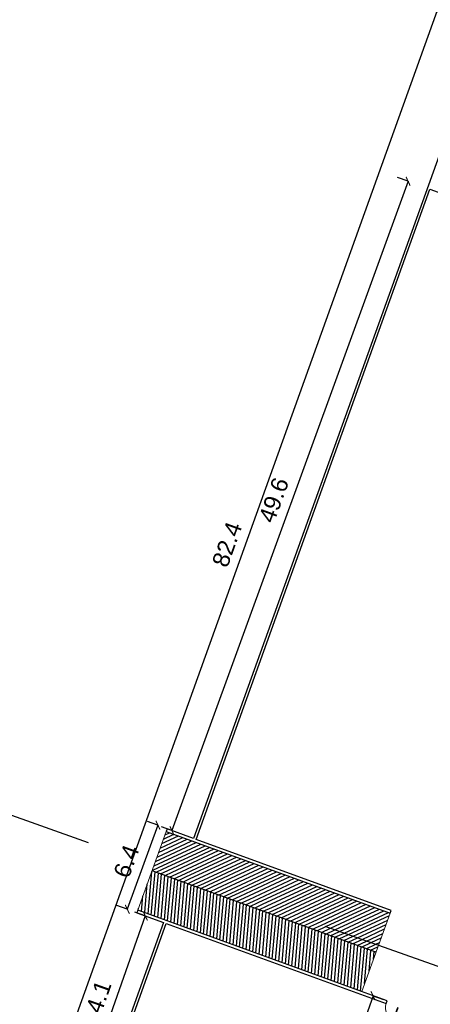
# Model space of a CAD drawing. Header units: inches. Extents: x 424 to 2043, y -237 to 445.
# Tile 123 of 256: x 475 to 504, y 41 to 111. Entities that reach past the tile are written whole.
import ezdxf

# ---------------------------------------------------------------- set-up
doc = ezdxf.new("R2010")
doc.units = ezdxf.units.IN
doc.header["$MEASUREMENT"] = 0
doc.linetypes.add('ACAD_ISO03W100', pattern=[30, 12, -18])
for name, color, linetype, lineweight in [('A-DOOR', 31, 'Continuous', 9), ('A-FLOR-LEVL', 51, 'Continuous', 9), ('A-WALL', 113, 'Continuous', 9), ('G-ANNO-SYMB', 111, 'Continuous', 9)]:
    doc.layers.add(name, color=color, linetype=linetype, lineweight=lineweight)
doc.styles.get("Standard").update_dxf_attribs({"font": 'arial.ttf'})
doc.dimstyles.new('ISO-25', dxfattribs={"dimtxt": 1.2, "dimasz": 0.5, "dimexe": 0.8, "dimexo": 50, "dimtad": 1, "dimtoh": 1, "dimdec": 1, "dimdsep": 46, "dimtxsty": 'Standard', "dimblk": 'ARCHTICK', "dimcen": 2.5, "dimadec": 0, "dimazin": 0, "dimtfac": 1, "dimtdec": 1, "dimtmove": 0, "dimatfit": 3, "dimldrblk": 'ARCHTICK', "dimfxl": 1, "dimfxlon": 1, "dimarcsym": 0})
pattern_1 = [(25, (-1084.88972, -886.6804), (-0.101977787, 0.21869207), [])]

# ---------------------------------------------------------------- blocks, each defined once
blk = doc.blocks.new('M_Single-Louvered - 0914 x 2134mm-239992-زیرزمین')
at = {"layer": 'A-DOOR', "lineweight": 18}
for p, q in [((0.406, -0.1), (0.406, -1.014)), ((0.457, -0.1), (0.406, -0.1)), ((0.457, -0.1), (0.457, -1.014)), ((0.457, -1.014), (0.406, -1.014))]:
    blk.add_line(p, q, dxfattribs=at)
at = {"layer": 'A-DOOR'}
blk.add_arc((0.457, -0.1), 0.914, 180, 270, dxfattribs=at)
blk = doc.blocks.new('_ArchTick')
at = {"color": 0, "linetype": 'ByBlock', "const_width": 0.15}
blk.add_lwpolyline([(-0.5, -0.5), (0.5, 0.5)], dxfattribs=at)
blk = doc.blocks.new('*D1148')
at = {"color": 0, "lineweight": -2, "transparency": 16777216}
for p, q in [((504.82, 112.101), (476.982, 34.566)), ((504.82, 112.101), (504.068, 112.371)), ((476.982, 34.566), (476.229, 34.837))]:
    blk.add_line(p, q, dxfattribs=at)
at = {"layer": 'Defpoints', "color": 0, "transparency": 16777216}
for p in [(508.242, 110.872), (476.982, 34.566), (480.404, 33.338)]:
    blk.add_point(p, dxfattribs=at)
at = {"color": 0, "lineweight": -2, "transparency": 16777216, "xscale": 0.5, "yscale": 0.5, "zscale": 0.5}
for p, rotation in [((504.82, 112.101), 70.24976002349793), ((476.982, 34.566), 250.2497600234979)]:
    blk.add_blockref('_ArchTick', p, dxfattribs=dict(at, rotation=rotation))
at = {"color": 0, "transparency": 16777216, "insert": (489.736, 73.752), "char_height": 1.2, "attachment_point": 5, "rotation": 70.24976}
blk.add_mtext('82.4', dxfattribs=at)
blk = doc.blocks.new('*D1156')
at = {"color": 0, "lineweight": -2, "transparency": 16777216}
for p, q in [((502.725, 99.827), (485.772, 53.202)), ((502.725, 99.827), (501.973, 100.101)), ((485.772, 53.202), (485.02, 53.475))]:
    blk.add_line(p, q, dxfattribs=at)
at = {"layer": 'Defpoints', "color": 0, "transparency": 16777216}
for p in [(504.286, 99.26), (485.772, 53.202), (487.333, 52.634)]:
    blk.add_point(p, dxfattribs=at)
at = {"color": 0, "lineweight": -2, "transparency": 16777216, "xscale": 0.5, "yscale": 0.5, "zscale": 0.5}
for p, rotation in [((502.725, 99.827), 70.01878435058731), ((485.772, 53.202), 250.0187843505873)]:
    blk.add_blockref('_ArchTick', p, dxfattribs=dict(at, rotation=rotation))
at = {"color": 0, "transparency": 16777216, "insert": (493.085, 76.938), "char_height": 1.2, "attachment_point": 5, "rotation": 70.01878}
blk.add_mtext('49.6', dxfattribs=at)
blk = doc.blocks.new('*D1157')
at = {"color": 0, "lineweight": -2, "transparency": 16777216}
for p, q in [((484.77, 53.595), (484.018, 53.868)), ((484.77, 53.595), (482.572, 47.556)), ((482.572, 47.556), (481.82, 47.83))]:
    blk.add_line(p, q, dxfattribs=at)
at = {"layer": 'Defpoints', "color": 0, "transparency": 16777216}
for p in [(485.771, 53.23), (482.572, 47.556), (483.573, 47.192)]:
    blk.add_point(p, dxfattribs=at)
at = {"color": 0, "lineweight": -2, "transparency": 16777216, "xscale": 0.5, "yscale": 0.5, "zscale": 0.5}
for p, rotation in [((484.77, 53.595), 70.00000000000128), ((482.572, 47.556), 250.0000000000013)]:
    blk.add_blockref('_ArchTick', p, dxfattribs=dict(at, rotation=rotation))
at = {"color": 0, "transparency": 16777216, "insert": (482.508, 50.999), "char_height": 1.2, "attachment_point": 5, "rotation": 70}
blk.add_mtext('6.4', dxfattribs=at)
blk = doc.blocks.new('*D1158')
at = {"color": 0, "lineweight": -2, "transparency": 16777216}
for p, q in [((483.863, 47.073), (479.157, 33.779)), ((483.863, 47.073), (483.109, 47.34)), ((479.157, 33.779), (478.403, 34.046))]:
    blk.add_line(p, q, dxfattribs=at)
at = {"layer": 'Defpoints', "color": 0, "transparency": 16777216}
for p in [(485.17, 46.611), (479.157, 33.779), (480.464, 33.317)]:
    blk.add_point(p, dxfattribs=at)
at = {"color": 0, "lineweight": -2, "transparency": 16777216, "xscale": 0.5, "yscale": 0.5, "zscale": 0.5}
for p, rotation in [((483.863, 47.073), 70.50507531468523), ((479.157, 33.779), 250.5050753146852)]:
    blk.add_blockref('_ArchTick', p, dxfattribs=dict(at, rotation=rotation))
at = {"color": 0, "transparency": 16777216, "insert": (480.353, 40.836), "char_height": 1.2, "attachment_point": 5, "rotation": 70.50508}
blk.add_mtext('14.1', dxfattribs=at)
blk = doc.blocks.new('*D1163')
at = {"color": 0, "lineweight": -2, "transparency": 16777216}
for p, q in [((500.207, 41.35), (495.547, 28.189)), ((500.207, 41.35), (500.961, 41.083)), ((495.547, 28.189), (496.302, 27.922))]:
    blk.add_line(p, q, dxfattribs=at)
at = {"layer": 'Defpoints', "color": 0, "transparency": 16777216}
for p in [(500.207, 41.35), (495.547, 28.189), (495.547, 28.189)]:
    blk.add_point(p, dxfattribs=at)
at = {"color": 0, "lineweight": -2, "transparency": 16777216, "xscale": 0.5, "yscale": 0.5, "zscale": 0.5}
for p, rotation in [((500.207, 41.35), 70.50507531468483), ((495.547, 28.189), 250.5050753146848)]:
    blk.add_blockref('_ArchTick', p, dxfattribs=dict(at, rotation=rotation))
at = {"color": 0, "transparency": 16777216, "insert": (496.72, 35.179), "char_height": 1.2, "attachment_point": 5, "rotation": 70.50508}
blk.add_mtext('14', dxfattribs=at)
blk = doc.blocks.new('jhfyg')
at = {"layer": 'G-ANNO-SYMB', "color": 1, "linetype": 'ACAD_ISO03W100', "lineweight": 25}
blk.add_line((1483.15, 893.441), (1530.303, 876.748), dxfattribs=at)

msp = doc.modelspace()

# ---------------------------------------------------------------- hatches: boundary and pattern name
h = msp.add_hatch()
h.set_pattern_fill('ANSI31', color=256, scale=0.076, angle=340)
h.set_pattern_definition(pattern_1)
h.paths.add_polyline_path([(500.606, 44.974), (501.447, 47.284), (485.369, 53.136), (484.476, 50.685)])
h = msp.add_hatch()
h.set_pattern_fill('ANSI31', color=256, scale=0.076, angle=40)
h.set_pattern_definition([(85, (-1084.88972, -886.6804), (-0.24038178, 0.02103068), [])])
h.paths.add_polyline_path([(484.343, 50.317), (483.317, 47.498), (493.127, 43.927), (499.395, 41.646), (500.421, 44.465)])
h = msp.add_hatch()
h.set_pattern_fill('ANSI31', color=256, scale=0.076, angle=340)
h.set_pattern_definition(pattern_1)
h.paths.add_polyline_path([(484.476, 50.685), (484.343, 50.317), (500.421, 44.465), (500.606, 44.974)])

# ---------------------------------------------------------------- linework, layer by layer
msp.add_line((500.421, 44.465), (484.343, 50.317))
at = {"layer": 'A-FLOR-LEVL'}
for p, q in [((485.369, 53.136), (483.317, 47.498)), ((495.179, 49.565), (485.369, 53.136)), ((493.127, 43.927), (483.317, 47.498)), ((501.447, 47.284), (499.395, 41.646))]:
    msp.add_line(p, q, dxfattribs=at)
at = {"layer": 'A-WALL', "lineweight": 25}
for p, q in [((508.242, 110.872), (487.333, 52.634)), ((487.521, 52.566), (504.286, 99.26)), ((504.286, 99.26), (509.923, 97.236)), ((485.437, 53.324), (485.369, 53.136)), ((485.369, 53.136), (501.447, 47.284)), ((487.333, 52.634), (485.437, 53.324)), ((501.515, 47.472), (487.521, 52.566)), ((483.33, 47.493), (483.262, 47.305)), ((501.219, 40.982), (483.33, 47.493)), ((501.447, 47.284), (501.515, 47.472)), ((483.262, 47.305), (485.17, 46.611)), ((485.17, 46.611), (480.404, 33.338)), ((480.66, 33.459), (485.358, 46.542)), ((485.358, 46.542), (501.15, 40.794)), ((501.15, 40.794), (501.219, 40.982))]:
    msp.add_line(p, q, dxfattribs=at)

# ---------------------------------------------------------------- block references
at = {"linetype": 'ACAD_ISO03W100', "lineweight": 25}
msp.add_blockref('jhfyg', (-1014.691, -837.085), dxfattribs=at)
at = {"layer": 'A-DOOR', "rotation": 339.9999999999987}
msp.add_blockref('M_Single-Louvered - 0914 x 2134mm-239992-زیرزمین', (501.614, 40.732), dxfattribs=at)

# ---------------------------------------------------------------- dimensions: what is measured, and where the dimension line sits
for p1, p2, distance, picture, middle in [((508.242, 110.872), (480.404, 33.338), -3.636, '*D1148', (489.736, 73.752)), ((504.286, 99.26), (487.333, 52.634), -1.661, '*D1156', (493.085, 76.938)), ((485.771, 53.23), (483.573, 47.192), -1.066, '*D1157', (482.508, 50.999)), ((485.17, 46.611), (480.464, 33.317), -1.386, '*D1158', (480.353, 40.836)), ((500.207, 41.35), (495.547, 28.189), 0, '*D1163', (496.72, 35.179))]:
    dim = msp.add_aligned_dim(p1=p1, p2=p2, distance=distance, dimstyle='ISO-25')
    dim.commit()
    dim.dimension.update_dxf_attribs({"geometry": picture, "text_midpoint": middle})

doc.saveas('drawing.dxf')
